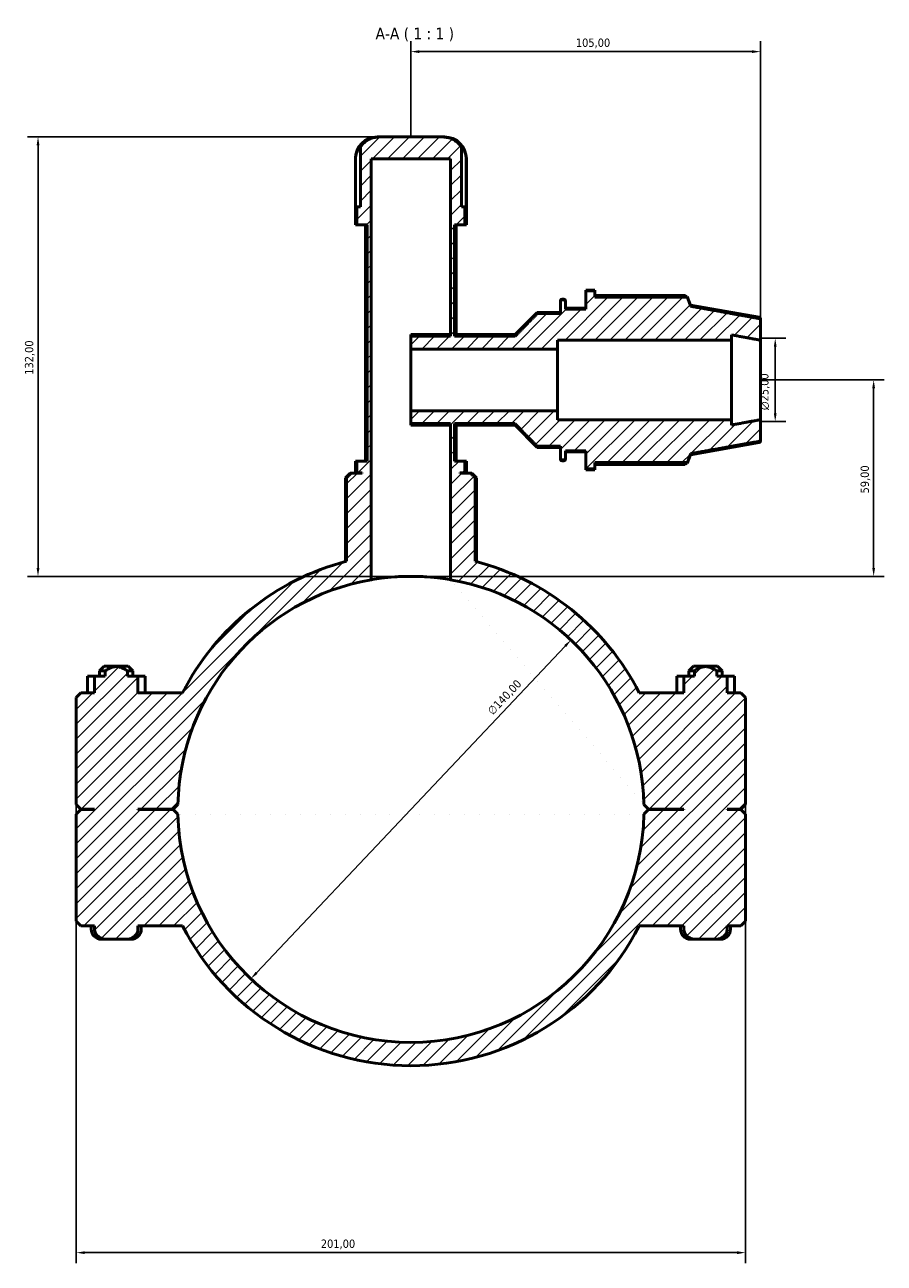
# Model space of a CAD drawing. Header units: millimetres. Extents: x 0 to 904, y -35 to 1297.
# Tile 7 of 7: x 308 to 566, y 925 to 1297. Entities that reach past the tile are written whole.
import ezdxf

# ---------------------------------------------------------------- set-up
doc = ezdxf.new("R2010")
doc.units = ezdxf.units.MM
for name, color, linetype, lineweight in [('Dimension (ISO)', 7, 'Continuous', 25), ('Hatch (ISO)', 7, 'Continuous', 18), ('Symbol (ISO)', 7, 'Continuous', 25), ('Visible (ISO)', 7, 'Continuous', 50)]:
    doc.layers.add(name, color=color, linetype=linetype, lineweight=lineweight)
doc.styles.add('Label Text (ISO)', font='tahoma.ttf')
doc.styles.add('Note Text (ISO)', font='tahoma.ttf')
doc.dimstyles.new('Default (ISO)', dxfattribs={"dimtxt": 2.5, "dimasz": 2.5, "dimexe": 3.175, "dimexo": 0, "dimgap": 0.762, "dimtad": 1, "dimrnd": 1e-08, "dimzin": 0, "dimtxsty": 'Note Text (ISO)', "dimcen": 0.09, "dimdle": 10, "dimclrd": 256, "dimclre": 256, "dimclrt": 256, "dimazin": 0, "dimtfac": 1.40208, "dimtmove": 0, "dimatfit": 3, "dimfxl": 1, "dimtolj": 1, "dimtzin": 0, "dimlwd": -1, "dimlwe": -1, "dimarcsym": 0})

# ---------------------------------------------------------------- blocks, each defined once
blk = doc.blocks.new('*D7')
at = {"layer": 'Defpoints', "color": 0, "transparency": 16777216}
for p in [(414.93, 1263.54), (312.28, 1131.54), (424.31, 1131.54)]:
    blk.add_point(p, dxfattribs=at)
at = {"layer": 'Dimension (ISO)', "transparency": 16777216}
for p, q in [((414.93, 1263.54), (309.11, 1263.54)), ((312.28, 1261.04), (312.28, 1134.04)), ((424.31, 1131.54), (309.11, 1131.54))]:
    blk.add_line(p, q, dxfattribs=at)
for points in [[(311.86, 1261.04), (312.7, 1261.04), (312.28, 1263.54)], [(311.86, 1134.04), (312.7, 1134.04), (312.28, 1131.54)]]:
    blk.add_solid(points, dxfattribs=at)
at = {"layer": 'Dimension (ISO)', "color": 232, "true_color": 0xca0064, "transparency": 16777216, "insert": (308.35, 1192.09), "char_height": 2.5, "attachment_point": 1, "rotation": 90, "style": 'Note Text (ISO)'}
blk.add_mtext('\\A1;132,00', dxfattribs=at)
blk = doc.blocks.new('*D8')
at = {"layer": 'Defpoints', "color": 0, "transparency": 16777216}
for p in [(529.28, 1203.04), (529.28, 1178.04), (533.71, 1178.04)]:
    blk.add_point(p, dxfattribs=at)
at = {"layer": 'Dimension (ISO)', "transparency": 16777216}
for p, q in [((529.28, 1203.04), (536.88, 1203.04)), ((533.71, 1200.54), (533.71, 1180.54)), ((529.28, 1178.04), (536.88, 1178.04))]:
    blk.add_line(p, q, dxfattribs=at)
for points in [[(533.29, 1200.54), (534.13, 1200.54), (533.71, 1203.04)], [(533.29, 1180.54), (534.13, 1180.54), (533.71, 1178.04)]]:
    blk.add_solid(points, dxfattribs=at)
at = {"layer": 'Dimension (ISO)', "color": 232, "true_color": 0xca0064, "transparency": 16777216, "insert": (529.19, 1181.49), "char_height": 2.5, "attachment_point": 1, "rotation": 90, "style": 'Note Text (ISO)'}
blk.add_mtext('\\A1;\\fAIGDT|b0|i0;\\H2.5000;\\ln\\fTahoma|b0|i0;\\H2.5000;25,00', dxfattribs=at)
blk = doc.blocks.new('*D9')
at = {"layer": 'Defpoints', "color": 0, "transparency": 16777216}
for p in [(472.36, 1112.42), (376.21, 1010.66)]:
    blk.add_point(p, dxfattribs=at)
at = {"layer": 'Dimension (ISO)', "transparency": 16777216}
blk.add_line((377.92, 1012.48), (470.64, 1110.61), dxfattribs=at)
for points in [[(470.34, 1110.89), (470.94, 1110.32), (472.36, 1112.42)], [(377.62, 1012.76), (378.23, 1012.19), (376.21, 1010.66)]]:
    blk.add_solid(points, dxfattribs=at)
at = {"layer": 'Dimension (ISO)', "color": 232, "true_color": 0xca0064, "transparency": 16777216, "insert": (447.04, 1091.42), "char_height": 2.5, "attachment_point": 1, "rotation": 46.625, "style": 'Note Text (ISO)'}
blk.add_mtext('\\A1;∅140,00', dxfattribs=at)
blk = doc.blocks.new('*D10')
at = {"layer": 'Defpoints', "color": 0, "transparency": 16777216}
for p in [(529.28, 1190.54), (424.31, 1131.54), (563.28, 1131.54)]:
    blk.add_point(p, dxfattribs=at)
at = {"layer": 'Dimension (ISO)', "transparency": 16777216}
for p, q in [((529.28, 1190.54), (566.46, 1190.54)), ((563.28, 1188.04), (563.28, 1134.04)), ((424.31, 1131.54), (566.46, 1131.54))]:
    blk.add_line(p, q, dxfattribs=at)
for points in [[(562.86, 1188.04), (563.7, 1188.04), (563.28, 1190.54)], [(562.86, 1134.04), (563.7, 1134.04), (563.28, 1131.54)]]:
    blk.add_solid(points, dxfattribs=at)
at = {"layer": 'Dimension (ISO)', "color": 232, "true_color": 0xca0064, "transparency": 16777216, "insert": (559.35, 1156.44), "char_height": 2.5, "attachment_point": 1, "rotation": 90, "style": 'Note Text (ISO)'}
blk.add_mtext('\\A1;59,00', dxfattribs=at)
blk = doc.blocks.new('*D11')
at = {"layer": 'Defpoints', "color": 0, "transparency": 16777216}
for p in [(529.28, 1289.15), (424.28, 1263.54), (529.28, 1203.04)]:
    blk.add_point(p, dxfattribs=at)
at = {"layer": 'Dimension (ISO)', "transparency": 16777216}
for p, q in [((424.28, 1263.54), (424.28, 1292.33)), ((529.28, 1203.04), (529.28, 1292.33)), ((426.78, 1289.15), (526.78, 1289.15))]:
    blk.add_line(p, q, dxfattribs=at)
for points in [[(426.78, 1289.57), (426.78, 1288.74), (424.28, 1289.15)], [(526.78, 1289.57), (526.78, 1288.74), (529.28, 1289.15)]]:
    blk.add_solid(points, dxfattribs=at)
at = {"layer": 'Dimension (ISO)', "color": 232, "true_color": 0xca0064, "transparency": 16777216, "insert": (473.83, 1293.09), "char_height": 2.5, "attachment_point": 1, "style": 'Note Text (ISO)'}
blk.add_mtext('\\A1;105,00', dxfattribs=at)
blk = doc.blocks.new('*D12')
at = {"layer": 'Defpoints', "color": 0, "transparency": 16777216}
for p in [(323.78, 1062.99), (524.78, 1062.99), (323.78, 928.39)]:
    blk.add_point(p, dxfattribs=at)
at = {"layer": 'Dimension (ISO)', "transparency": 16777216}
for p, q in [((323.78, 1062.99), (323.78, 925.22)), ((524.78, 1062.99), (524.78, 925.22)), ((522.28, 928.39), (326.28, 928.39))]:
    blk.add_line(p, q, dxfattribs=at)
for points in [[(326.28, 928.81), (326.28, 927.97), (323.78, 928.39)], [(522.28, 928.81), (522.28, 927.97), (524.78, 928.39)]]:
    blk.add_solid(points, dxfattribs=at)
at = {"layer": 'Dimension (ISO)', "color": 232, "true_color": 0xca0064, "transparency": 16777216, "insert": (397.23, 932.33), "char_height": 2.5, "attachment_point": 1, "style": 'Note Text (ISO)'}
blk.add_mtext('\\A1;201,00', dxfattribs=at)

msp = doc.modelspace()

# ---------------------------------------------------------------- hatches: boundary and pattern name
at = {"layer": 'Hatch (ISO)'}
h = msp.add_hatch(dxfattribs=at)
h.set_pattern_fill('ANSI31', color=256, scale=25.4, style=0)
h.set_pattern_definition([(45, (0, 0), (-2.245064, 2.245064), [])])
edge = h.paths.add_edge_path()
edge.add_spline(control_points=[(406.3734, 1162.5416), (405.6859, 1161.8684), (404.9458, 1161.1416)], knot_values=[0, 0, 0, 0.19995312, 0.19995312, 0.19995312], weights=[1, 1.00070728, 1], degree=2, periodic=0)
edge.add_line((404.9458, 1161.1416), (404.9458, 1136.0744))
edge.add_ellipse((424.2812, 1061.5416), major_axis=(-19.3355, 74.5328), ratio=1, start_angle=0, end_angle=48.421104)
edge.add_line((355.6955, 1096.5416), (342.2964, 1096.5416))
edge.add_line((342.2964, 1096.5416), (342.2964, 1101.5416))
edge.add_line((342.2964, 1101.5416), (339.1275, 1101.5416))
edge.add_line((339.1275, 1101.5416), (339.1275, 1103.1416))
edge.add_spline(control_points=[(339.1275, 1103.1416), (335.7812, 1105.3811), (332.4349, 1103.1416)], knot_values=[0, 0, 0, 0.71689611, 0.71689611, 0.71689611], weights=[1, 1.3458407, 1], degree=2, periodic=0)
edge.add_line((332.4349, 1103.1416), (332.4349, 1101.5416))
edge.add_line((332.4349, 1101.5416), (329.2655, 1101.5416))
edge.add_line((329.2655, 1101.5416), (329.2655, 1096.5416))
edge.add_line((329.2655, 1096.5416), (325.1812, 1096.5416))
edge.add_line((325.1812, 1096.5416), (323.7812, 1095.1416))
edge.add_line((323.7812, 1095.1416), (323.7812, 1062.9916))
edge.add_line((323.7812, 1062.9916), (325.1812, 1061.5916))
edge.add_line((325.1812, 1061.5916), (329.266, 1061.5916))
edge.add_line((329.266, 1061.5916), (329.266, 1061.4916))
edge.add_line((329.266, 1061.4916), (325.1812, 1061.4916))
edge.add_line((325.1812, 1061.4916), (323.7812, 1060.0916))
edge.add_line((323.7812, 1060.0916), (323.7812, 1027.9416))
edge.add_line((323.7812, 1027.9416), (325.1812, 1026.5416))
edge.add_line((325.1812, 1026.5416), (329.266, 1026.5416))
edge.add_line((329.266, 1026.5416), (329.266, 1025.5416))
edge.add_spline(control_points=[(329.266, 1025.5416), (329.266, 1025.1733), (329.3648, 1024.7426), (329.6935, 1024.0489), (329.9928, 1023.6748), (330.6103, 1023.1637), (331.0364, 1022.9364), (331.692, 1022.7117), (332.0022, 1022.6404), (332.6319, 1022.5558), (332.9513, 1022.5416), (333.242, 1022.5416)], knot_values=[0.76375562, 0.76375562, 0.76375562, 0.76375562, 0.87423851, 0.87423851, 0.99401734, 0.99401734, 1.11473076, 1.11473076, 1.20194315, 1.20194315, 1.28915555, 1.28915555, 1.28915555, 1.28915555], degree=3, periodic=0)
edge.add_line((333.242, 1022.5416), (338.3204, 1022.5416))
edge.add_spline(control_points=[(338.3204, 1022.5416), (338.6112, 1022.5416), (338.9305, 1022.5558), (339.5602, 1022.6404), (339.8704, 1022.7117), (340.5261, 1022.9364), (340.9521, 1023.1637), (341.5696, 1023.6748), (341.869, 1024.0489), (342.1976, 1024.7426), (342.2964, 1025.1733), (342.2964, 1025.5416)], knot_values=[1.76586694, 1.76586694, 1.76586694, 1.76586694, 1.85307934, 1.85307934, 1.94029174, 1.94029174, 2.06100516, 2.06100516, 2.18078399, 2.18078399, 2.29126687, 2.29126687, 2.29126687, 2.29126687], degree=3, periodic=0)
edge.add_line((342.2964, 1025.5416), (342.2964, 1026.5416))
edge.add_line((342.2964, 1026.5416), (355.6955, 1026.5416))
edge.add_ellipse((424.2812, 1061.5416), major_axis=(-68.5857, -35), ratio=1, start_angle=0, end_angle=125.928616)
edge.add_line((492.8669, 1026.5416), (506.266, 1026.5416))
edge.add_line((506.266, 1026.5416), (506.266, 1025.5416))
edge.add_spline(control_points=[(506.266, 1025.5416), (506.266, 1025.1733), (506.3648, 1024.7426), (506.6935, 1024.0489), (506.9928, 1023.6748), (507.6103, 1023.1637), (508.0364, 1022.9364), (508.692, 1022.7117), (509.0022, 1022.6404), (509.6319, 1022.5558), (509.9513, 1022.5416), (510.242, 1022.5416)], knot_values=[0.76375562, 0.76375562, 0.76375562, 0.76375562, 0.87423851, 0.87423851, 0.99401734, 0.99401734, 1.11473076, 1.11473076, 1.20194315, 1.20194315, 1.28915555, 1.28915555, 1.28915555, 1.28915555], degree=3, periodic=0)
edge.add_line((510.242, 1022.5416), (515.3204, 1022.5416))
edge.add_spline(control_points=[(515.3204, 1022.5416), (515.6112, 1022.5416), (515.9305, 1022.5558), (516.5602, 1022.6404), (516.8704, 1022.7117), (517.5261, 1022.9364), (517.9521, 1023.1637), (518.5696, 1023.6748), (518.869, 1024.0489), (519.1976, 1024.7426), (519.2964, 1025.1733), (519.2964, 1025.5416)], knot_values=[1.76586694, 1.76586694, 1.76586694, 1.76586694, 1.85307934, 1.85307934, 1.94029174, 1.94029174, 2.06100516, 2.06100516, 2.18078399, 2.18078399, 2.29126687, 2.29126687, 2.29126687, 2.29126687], degree=3, periodic=0)
edge.add_line((519.2964, 1025.5416), (519.2964, 1026.5416))
edge.add_line((519.2964, 1026.5416), (523.3812, 1026.5416))
edge.add_line((523.3812, 1026.5416), (524.7812, 1027.9416))
edge.add_line((524.7812, 1027.9416), (524.7812, 1060.0916))
edge.add_line((524.7812, 1060.0916), (523.3812, 1061.4916))
edge.add_line((523.3812, 1061.4916), (519.2964, 1061.4916))
edge.add_line((519.2964, 1061.4916), (519.2964, 1061.5916))
edge.add_line((519.2964, 1061.5916), (523.3812, 1061.5916))
edge.add_line((523.3812, 1061.5916), (524.7812, 1062.9916))
edge.add_line((524.7812, 1062.9916), (524.7812, 1095.1416))
edge.add_line((524.7812, 1095.1416), (523.3812, 1096.5416))
edge.add_line((523.3812, 1096.5416), (519.2969, 1096.5416))
edge.add_line((519.2969, 1096.5416), (519.2969, 1101.5416))
edge.add_line((519.2969, 1101.5416), (516.1275, 1101.5416))
edge.add_line((516.1275, 1101.5416), (516.1275, 1103.1416))
edge.add_spline(control_points=[(516.1275, 1103.1416), (512.7812, 1105.3811), (509.4349, 1103.1416)], knot_values=[0, 0, 0, 0.71689611, 0.71689611, 0.71689611], weights=[1, 1.3458407, 1], degree=2, periodic=0)
edge.add_line((509.4349, 1103.1416), (509.4349, 1101.5416))
edge.add_line((509.4349, 1101.5416), (506.266, 1101.5416))
edge.add_line((506.266, 1101.5416), (506.266, 1096.5416))
edge.add_line((506.266, 1096.5416), (492.8669, 1096.5416))
edge.add_ellipse((424.2812, 1061.5416), major_axis=(68.5857, 35), ratio=1, start_angle=0, end_angle=48.421104)
edge.add_line((443.6167, 1136.0744), (443.6167, 1161.1416))
edge.add_spline(control_points=[(443.6167, 1161.1416), (442.8766, 1161.8684), (442.1891, 1162.5416)], knot_values=[0, 0, 0, 0.19995312, 0.19995312, 0.19995312], weights=[1, 1.00070728, 1], degree=2, periodic=0)
edge.add_line((442.1891, 1162.5416), (438.964, 1162.5416))
edge.add_line((438.964, 1162.5416), (438.964, 1162.6416))
edge.add_line((438.964, 1162.6416), (440.5218, 1162.6416))
edge.add_line((440.5218, 1162.6416), (440.5218, 1166.1416))
edge.add_line((440.5218, 1166.1416), (437.3961, 1166.1416))
edge.add_line((437.3961, 1166.1416), (437.3961, 1177.4267))
edge.add_line((437.3961, 1177.4267), (455.5622, 1177.4267))
edge.add_spline(control_points=[(455.5622, 1177.4267), (458.191, 1174.6944), (462.1812, 1170.6353)], knot_values=[0, 0, 0, 0.94834284, 0.94834284, 0.94834284], weights=[1, 1.02071624, 1], degree=2, periodic=0)
edge.add_line((462.1812, 1170.6353), (469.1812, 1170.6353))
edge.add_line((469.1812, 1170.6353), (469.1812, 1167.0333))
edge.add_spline(control_points=[(469.1812, 1167.0333), (469.1812, 1166.9706), (469.1958, 1166.8968), (469.2433, 1166.7812), (469.2846, 1166.7188), (469.3721, 1166.6307), (469.4336, 1166.5892), (469.5474, 1166.5418), (469.6197, 1166.5272), (469.6812, 1166.5272)], knot_values=[-0.07450009, -0.07450009, -0.07450009, -0.07450009, -0.05568679, -0.05568679, -0.03699443, -0.03699443, -0.01844124, -0.01844124, 0, 0, 0, 0], degree=3, periodic=0)
edge.add_line((469.6812, 1166.5272), (470.1812, 1166.5272))
edge.add_spline(control_points=[(470.1812, 1166.5272), (470.2427, 1166.5272), (470.315, 1166.5418), (470.4288, 1166.5892), (470.4904, 1166.6307), (470.5778, 1166.7188), (470.6191, 1166.7812), (470.6667, 1166.8968), (470.6812, 1166.9706), (470.6812, 1167.0333)], knot_values=[0, 0, 0, 0, 0.01844124, 0.01844124, 0.03699443, 0.03699443, 0.05568679, 0.05568679, 0.07450009, 0.07450009, 0.07450009, 0.07450009], degree=3, periodic=0)
edge.add_line((470.6812, 1167.0333), (470.6812, 1169.2635))
edge.add_line((470.6812, 1169.2635), (476.7812, 1169.2635))
edge.add_line((476.7812, 1169.2635), (476.7812, 1163.7984))
edge.add_line((476.7812, 1163.7984), (479.4812, 1163.7984))
edge.add_line((479.4812, 1163.7984), (479.4812, 1165.7079))
edge.add_line((479.4812, 1165.7079), (507.3141, 1165.7079))
edge.add_spline(control_points=[(507.3141, 1165.7079), (507.8254, 1167.1282), (508.2812, 1168.3982)], knot_values=[0.19208313, 0.19208313, 0.19208313, 0.48884904, 0.48884904, 0.48884904], weights=[1.00207721, 1.00264323, 1], degree=2, periodic=0)
edge.add_spline(control_points=[(508.2812, 1168.3982), (519.5105, 1170.4059), (528.868, 1172.089)], knot_values=[0, 0, 0, 2.09150505, 2.09150505, 2.09150505], weights=[1, 1.00402193, 1], degree=2, periodic=0)
edge.add_spline(control_points=[(528.868, 1172.089), (528.9043, 1172.0955), (528.94, 1172.1064), (529.0283, 1172.1434), (529.0898, 1172.1851), (529.1774, 1172.2738), (529.2188, 1172.3367), (529.2666, 1172.4534), (529.2812, 1172.5281), (529.2812, 1172.5916)], knot_values=[0.00825735, 0.00825735, 0.00825735, 0.00825735, 0.01839275, 0.01839275, 0.03697356, 0.03697356, 0.05579058, 0.05579058, 0.0748164, 0.0748164, 0.0748164, 0.0748164], degree=3, periodic=0)
edge.add_line((529.2812, 1172.5916), (529.2812, 1178.6064))
edge.add_spline(control_points=[(529.2812, 1178.6064), (525.1822, 1177.8495), (520.5312, 1176.9991)], knot_values=[0, 0, 0, 0.88964119, 0.88964119, 0.88964119], weights=[1, 1.00183866, 1], degree=2, periodic=0)
edge.add_line((520.5312, 1176.9991), (520.5312, 1178.6064))
edge.add_line((520.5312, 1178.6064), (468.2812, 1178.6064))
edge.add_line((468.2812, 1178.6064), (468.2812, 1181.2573))
edge.add_line((468.2812, 1181.2573), (424.2812, 1181.2573))
edge.add_line((424.2812, 1181.2573), (424.2812, 1177.4267))
edge.add_line((424.2812, 1177.4267), (436.2164, 1177.4267))
edge.add_line((436.2164, 1177.4267), (436.2164, 1130.5166))
edge.add_ellipse((424.2812, 1061.5416), major_axis=(11.9351, 68.975), ratio=1, start_angle=281.003871, end_angle=360, ccw=False)
edge.add_line((494.2662, 1062.9915), (495.6812, 1061.5916))
edge.add_line((495.6812, 1061.5916), (506.266, 1061.5916))
edge.add_line((506.266, 1061.5916), (506.266, 1061.4916))
edge.add_line((506.266, 1061.4916), (495.6812, 1061.4916))
edge.add_line((495.6812, 1061.4916), (494.2662, 1060.0916))
edge.add_ellipse((424.2812, 1061.5416), major_axis=(69.985, -1.4499), ratio=1, start_angle=182.37372, end_angle=360, ccw=False)
edge.add_line((354.2962, 1060.0916), (352.8812, 1061.4916))
edge.add_line((352.8812, 1061.4916), (342.2964, 1061.4916))
edge.add_line((342.2964, 1061.4916), (342.2964, 1061.5916))
edge.add_line((342.2964, 1061.5916), (352.8812, 1061.5916))
edge.add_line((352.8812, 1061.5916), (354.2962, 1062.9915))
edge.add_ellipse((424.2812, 1061.5416), major_axis=(-69.985, 1.4499), ratio=1, start_angle=281.003871, end_angle=360, ccw=False)
edge.add_line((412.3461, 1130.5166), (412.3461, 1256.9416))
edge.add_line((412.3461, 1256.9416), (436.2164, 1256.9416))
edge.add_line((436.2164, 1256.9416), (436.2164, 1203.6565))
edge.add_line((436.2164, 1203.6565), (424.2812, 1203.6565))
edge.add_line((424.2812, 1203.6565), (424.2812, 1199.8258))
edge.add_line((424.2812, 1199.8258), (468.2812, 1199.8258))
edge.add_line((468.2812, 1199.8258), (468.2812, 1202.4767))
edge.add_line((468.2812, 1202.4767), (520.5312, 1202.4767))
edge.add_line((520.5312, 1202.4767), (520.5312, 1204.0841))
edge.add_spline(control_points=[(520.5312, 1204.0841), (525.1822, 1203.2337), (529.2812, 1202.4767)], knot_values=[0, 0, 0, 0.88964119, 0.88964119, 0.88964119], weights=[1, 1.00183866, 1], degree=2, periodic=0)
edge.add_line((529.2812, 1202.4767), (529.2812, 1208.4916))
edge.add_spline(control_points=[(529.2812, 1208.4916), (529.2812, 1208.555), (529.2666, 1208.6297), (529.2188, 1208.7464), (529.1774, 1208.8093), (529.0898, 1208.898), (529.0283, 1208.9397), (528.94, 1208.9767), (528.9043, 1208.9876), (528.868, 1208.9941)], knot_values=[0.22452488, 0.22452488, 0.22452488, 0.22452488, 0.24355069, 0.24355069, 0.26236771, 0.26236771, 0.28094853, 0.28094853, 0.29108392, 0.29108392, 0.29108392, 0.29108392], degree=3, periodic=0)
edge.add_spline(control_points=[(528.868, 1208.9941), (519.5105, 1210.6772), (508.2812, 1212.6849)], knot_values=[0, 0, 0, 2.09150505, 2.09150505, 2.09150505], weights=[1, 1.00402193, 1], degree=2, periodic=0)
edge.add_spline(control_points=[(508.2812, 1212.6849), (507.8254, 1213.9549), (507.3141, 1215.3752)], knot_values=[0, 0, 0, 0.29676591, 0.29676591, 0.29676591], weights=[1, 1.00264323, 1.00207721], degree=2, periodic=0)
edge.add_line((507.3141, 1215.3752), (479.4812, 1215.3752))
edge.add_line((479.4812, 1215.3752), (479.4812, 1217.2847))
edge.add_line((479.4812, 1217.2847), (476.7812, 1217.2847))
edge.add_line((476.7812, 1217.2847), (476.7812, 1211.8197))
edge.add_line((476.7812, 1211.8197), (470.6812, 1211.8197))
edge.add_line((470.6812, 1211.8197), (470.6812, 1214.0498))
edge.add_spline(control_points=[(470.6812, 1214.0498), (470.6812, 1214.1125), (470.6667, 1214.1864), (470.6191, 1214.302), (470.5778, 1214.3643), (470.4904, 1214.4524), (470.4288, 1214.4939), (470.315, 1214.5414), (470.2427, 1214.5559), (470.1812, 1214.5559)], knot_values=[-0.07450009, -0.07450009, -0.07450009, -0.07450009, -0.05568679, -0.05568679, -0.03699443, -0.03699443, -0.01844124, -0.01844124, 0, 0, 0, 0], degree=3, periodic=0)
edge.add_line((470.1812, 1214.5559), (469.6812, 1214.5559))
edge.add_spline(control_points=[(469.6812, 1214.5559), (469.6197, 1214.5559), (469.5474, 1214.5414), (469.4336, 1214.4939), (469.3721, 1214.4524), (469.2846, 1214.3643), (469.2433, 1214.302), (469.1958, 1214.1864), (469.1812, 1214.1125), (469.1812, 1214.0498)], knot_values=[0, 0, 0, 0, 0.01844124, 0.01844124, 0.03699443, 0.03699443, 0.05568679, 0.05568679, 0.07450009, 0.07450009, 0.07450009, 0.07450009], degree=3, periodic=0)
edge.add_line((469.1812, 1214.0498), (469.1812, 1210.4479))
edge.add_line((469.1812, 1210.4479), (462.1812, 1210.4479))
edge.add_spline(control_points=[(462.1812, 1210.4479), (458.191, 1206.3888), (455.5622, 1203.6565)], knot_values=[0, 0, 0, 0.94834284, 0.94834284, 0.94834284], weights=[1, 1.02071624, 1], degree=2, periodic=0)
edge.add_line((455.5622, 1203.6565), (437.3961, 1203.6565))
edge.add_line((437.3961, 1203.6565), (437.3961, 1237.1416))
edge.add_line((437.3961, 1237.1416), (440.5218, 1237.1416))
edge.add_line((440.5218, 1237.1416), (440.5218, 1242.5416))
edge.add_line((440.5218, 1242.5416), (439.4568, 1242.5416))
edge.add_line((439.4568, 1242.5416), (439.4568, 1260.492))
edge.add_spline(control_points=[(439.4568, 1260.492), (439.4388, 1260.5195), (439.4205, 1260.5468), (439.1524, 1260.9417), (438.8632, 1261.2827), (438.2747, 1261.862), (437.9198, 1262.1522), (437.1566, 1262.6512), (436.7484, 1262.8601), (435.9536, 1263.1824), (435.4922, 1263.3217), (434.5503, 1263.5011), (434.0697, 1263.5416), (433.6301, 1263.5416)], knot_values=[2.36690246, 2.36690246, 2.36690246, 2.36690246, 2.37594084, 2.37594084, 2.49825426, 2.49825426, 2.62368817, 2.62368817, 2.74912208, 2.74912208, 2.88099062, 2.88099062, 3.01285916, 3.01285916, 3.01285916, 3.01285916], degree=3, periodic=0)
edge.add_line((433.6301, 1263.5416), (414.9323, 1263.5416))
edge.add_spline(control_points=[(414.9323, 1263.5416), (414.4927, 1263.5416), (414.0122, 1263.5011), (413.0702, 1263.3217), (412.6089, 1263.1824), (411.8141, 1262.8601), (411.4058, 1262.6512), (410.6426, 1262.1522), (410.2878, 1261.862), (409.6993, 1261.2827), (409.41, 1260.9417), (409.1419, 1260.5468), (409.1237, 1260.5195), (409.1057, 1260.492)], knot_values=[5.0357572, 5.0357572, 5.0357572, 5.0357572, 5.16762574, 5.16762574, 5.29949428, 5.29949428, 5.42492818, 5.42492818, 5.55036209, 5.55036209, 5.67267552, 5.67267552, 5.6817139, 5.6817139, 5.6817139, 5.6817139], degree=3, periodic=0)
edge.add_line((409.1057, 1260.492), (409.1057, 1242.5416))
edge.add_line((409.1057, 1242.5416), (408.0407, 1242.5416))
edge.add_line((408.0407, 1242.5416), (408.0407, 1237.1416))
edge.add_line((408.0407, 1237.1416), (411.1663, 1237.1416))
edge.add_line((411.1663, 1237.1416), (411.1663, 1166.1416))
edge.add_line((411.1663, 1166.1416), (408.0407, 1166.1416))
edge.add_line((408.0407, 1166.1416), (408.0407, 1162.6416))
edge.add_line((408.0407, 1162.6416), (409.5984, 1162.6416))
edge.add_line((409.5984, 1162.6416), (409.5984, 1162.5416))
edge.add_line((409.5984, 1162.5416), (406.3734, 1162.5416))

# ---------------------------------------------------------------- linework, layer by layer
at = {"layer": 'Visible (ISO)'}
for p, q in [((414.9323, 1263.5416), (414.2212, 1263.5416)), ((433.6301, 1263.5416), (414.9323, 1263.5416)), ((434.3413, 1263.5416), (433.6301, 1263.5416)), ((409.1057, 1260.492), (409.1057, 1242.5416)), ((439.4568, 1242.5416), (439.4568, 1260.492)), ((407.6212, 1237.1416), (407.6212, 1256.9416)), ((407.666, 1242.5416), (407.666, 1256.9416)), ((412.3461, 1130.5166), (412.3461, 1256.9416)), ((412.3461, 1256.9416), (436.2164, 1256.9416)), ((436.2164, 1256.9416), (436.2164, 1203.6565)), ((440.8964, 1256.9416), (440.8964, 1242.5416)), ((440.9413, 1237.1416), (440.9413, 1256.9416)), ((407.666, 1242.5416), (408.0407, 1242.5416)), ((409.1057, 1242.5416), (408.0407, 1242.5416)), ((408.0407, 1242.5416), (408.0407, 1237.1416)), ((440.5218, 1242.5416), (439.4568, 1242.5416)), ((440.5218, 1237.1416), (440.5218, 1242.5416)), ((440.5218, 1242.5416), (440.8964, 1242.5416)), ((408.0407, 1237.1416), (407.6212, 1237.1416)), ((408.0407, 1237.1416), (411.1663, 1237.1416)), ((410.6503, 1166.1416), (410.6503, 1237.1416)), ((411.1663, 1237.1416), (411.1663, 1166.1416)), ((437.3961, 1203.6565), (437.3961, 1237.1416)), ((437.3961, 1237.1416), (440.5218, 1237.1416)), ((437.9122, 1204.1725), (437.9122, 1237.1416)), ((440.9413, 1237.1416), (440.5218, 1237.1416)), ((476.7812, 1217.2847), (476.7812, 1217.5416)), ((476.7812, 1217.5416), (479.4812, 1217.5416)), ((479.4812, 1217.2847), (476.7812, 1217.2847)), ((476.7812, 1217.2847), (476.7812, 1211.8197)), ((479.4812, 1217.2847), (479.4812, 1217.5416)), ((479.4812, 1215.3752), (479.4812, 1217.2847)), ((469.1812, 1214.0498), (469.1812, 1214.3416)), ((469.1812, 1214.0498), (469.1812, 1210.4479)), ((469.6812, 1214.8416), (470.1812, 1214.8416)), ((470.1812, 1214.5559), (469.6812, 1214.5559)), ((470.6812, 1214.3416), (470.6812, 1214.0498)), ((470.6812, 1211.8197), (470.6812, 1214.0498)), ((506.6262, 1215.9466), (479.4812, 1215.9466)), ((479.4812, 1215.6516), (507.3141, 1215.6516)), ((507.3141, 1215.3752), (479.4812, 1215.3752)), ((508.2812, 1212.9944), (507.3141, 1215.6516)), ((507.3141, 1215.3752), (507.3141, 1215.6516)), ((508.2812, 1212.6849), (508.2812, 1212.9944)), ((528.868, 1209.3644), (508.2812, 1212.9944)), ((455.5622, 1204.1725), (462.1812, 1210.7916)), ((462.1812, 1210.4479), (462.1812, 1210.7916)), ((462.1812, 1210.7916), (469.1812, 1210.7916)), ((469.1812, 1210.4479), (462.1812, 1210.4479)), ((470.6812, 1212.1416), (476.7812, 1212.1416)), ((476.7812, 1211.8197), (470.6812, 1211.8197)), ((529.2812, 1208.872), (529.2812, 1208.4916)), ((529.2812, 1202.4767), (529.2812, 1208.4916)), ((424.2812, 1203.6565), (424.2812, 1204.1725)), ((424.2812, 1204.1725), (436.2164, 1204.1725)), ((436.2164, 1203.6565), (424.2812, 1203.6565)), ((424.2812, 1203.6565), (424.2812, 1199.8258)), ((437.3961, 1203.6565), (437.9122, 1204.1725)), ((455.5622, 1203.6565), (437.3961, 1203.6565)), ((437.9122, 1204.1725), (455.5622, 1204.1725)), ((455.5622, 1203.6565), (455.5622, 1204.1725)), ((468.2812, 1199.8258), (468.2812, 1202.4767)), ((468.2812, 1202.4767), (520.5312, 1202.4767)), ((520.5312, 1202.4767), (520.5312, 1204.0841)), ((520.5312, 1178.6064), (520.5312, 1202.4767)), ((529.2812, 1178.6064), (529.2812, 1202.4767)), ((424.2812, 1199.8258), (468.2812, 1199.8258)), ((424.2812, 1181.2573), (424.2812, 1199.8258)), ((468.2812, 1181.2573), (468.2812, 1199.8258)), ((468.2812, 1181.2573), (424.2812, 1181.2573)), ((424.2812, 1181.2573), (424.2812, 1177.4267)), ((468.2812, 1178.6064), (468.2812, 1181.2573)), ((424.2812, 1177.4267), (436.2164, 1177.4267)), ((424.2812, 1176.9106), (424.2812, 1177.4267)), ((424.2812, 1176.9106), (436.2164, 1176.9106)), ((436.2164, 1177.4267), (436.2164, 1130.5166)), ((437.3961, 1166.1416), (437.3961, 1177.4267)), ((437.3961, 1177.4267), (455.5622, 1177.4267)), ((437.9122, 1176.9106), (437.3961, 1177.4267)), ((437.9122, 1176.9106), (455.5622, 1176.9106)), ((437.9122, 1166.1416), (437.9122, 1176.9106)), ((455.5622, 1176.9106), (455.5622, 1177.4267)), ((455.5622, 1176.9106), (462.1812, 1170.2916)), ((520.5312, 1178.6064), (468.2812, 1178.6064)), ((520.5312, 1176.9991), (520.5312, 1178.6064)), ((529.2812, 1172.5916), (529.2812, 1178.6064)), ((529.2812, 1172.5916), (529.2812, 1172.2111)), ((462.1812, 1170.6353), (469.1812, 1170.6353)), ((462.1812, 1170.2916), (462.1812, 1170.6353)), ((462.1812, 1170.2916), (469.1812, 1170.2916)), ((469.1812, 1170.6353), (469.1812, 1167.0333)), ((470.6812, 1167.0333), (470.6812, 1169.2635)), ((470.6812, 1169.2635), (476.7812, 1169.2635)), ((470.6812, 1168.9416), (476.7812, 1168.9416)), ((476.7812, 1169.2635), (476.7812, 1163.7984)), ((528.868, 1171.7187), (508.2812, 1168.0887)), ((508.2812, 1168.0887), (508.2812, 1168.3982)), ((408.0407, 1166.1416), (407.6212, 1166.1416)), ((407.6212, 1162.6416), (407.6212, 1166.1416)), ((411.1663, 1166.1416), (408.0407, 1166.1416)), ((408.0407, 1166.1416), (408.0407, 1162.6416)), ((440.5218, 1166.1416), (437.3961, 1166.1416)), ((440.5218, 1162.6416), (440.5218, 1166.1416)), ((440.9413, 1166.1416), (440.5218, 1166.1416)), ((440.9413, 1162.6416), (440.9413, 1166.1416)), ((469.1812, 1166.7416), (469.1812, 1167.0333)), ((469.6812, 1166.5272), (470.1812, 1166.5272)), ((469.6812, 1166.2416), (470.1812, 1166.2416)), ((470.6812, 1167.0333), (470.6812, 1166.7416)), ((479.4812, 1163.7984), (479.4812, 1165.7079)), ((479.4812, 1165.7079), (507.3141, 1165.7079)), ((479.4812, 1165.4316), (507.3141, 1165.4316)), ((479.4812, 1165.1365), (506.6262, 1165.1365)), ((508.2812, 1168.0887), (507.3141, 1165.4316)), ((507.3141, 1165.4316), (507.3141, 1165.7079)), ((405.9921, 1162.5416), (404.5921, 1161.1416)), ((404.9458, 1161.1416), (404.5921, 1161.1416)), ((404.5921, 1135.9817), (404.5921, 1161.1416)), ((404.9458, 1161.1416), (404.9458, 1136.0744)), ((405.9921, 1162.5416), (406.3734, 1162.5416)), ((409.5984, 1162.5416), (406.3734, 1162.5416)), ((408.0407, 1162.6416), (407.6212, 1162.6416)), ((408.0407, 1162.6416), (409.5984, 1162.6416)), ((409.1357, 1162.5416), (409.1357, 1162.6416)), ((409.5984, 1162.6416), (409.5984, 1162.5416)), ((438.964, 1162.5416), (438.964, 1162.6416)), ((438.964, 1162.6416), (440.5218, 1162.6416)), ((442.1891, 1162.5416), (438.964, 1162.5416)), ((439.4267, 1162.5416), (439.4267, 1162.6416)), ((440.9413, 1162.6416), (440.5218, 1162.6416)), ((442.1891, 1162.5416), (442.5704, 1162.5416)), ((442.5704, 1162.5416), (443.9704, 1161.1416)), ((443.6167, 1136.0744), (443.6167, 1161.1416)), ((443.9704, 1161.1416), (443.6167, 1161.1416)), ((443.9704, 1135.9817), (443.9704, 1161.1416)), ((476.7812, 1163.7984), (479.4812, 1163.7984)), ((476.7812, 1163.5416), (476.7812, 1163.7984)), ((476.7812, 1163.5416), (479.4812, 1163.5416)), ((479.4812, 1163.5416), (479.4812, 1163.7984)), ((327.1211, 1101.5416), (329.2655, 1101.5416)), ((327.1211, 1096.5416), (327.1211, 1101.5416)), ((332.4349, 1101.5416), (329.2655, 1101.5416)), ((329.2655, 1101.5416), (329.2655, 1096.5416)), ((332.1812, 1104.5416), (330.7812, 1103.1416)), ((332.4349, 1103.1416), (330.7812, 1103.1416)), ((330.7812, 1101.5416), (330.7812, 1103.1416)), ((332.1812, 1104.5416), (339.3812, 1104.5416)), ((332.4349, 1103.1416), (332.4349, 1101.5416)), ((339.1275, 1101.5416), (339.1275, 1103.1416)), ((340.7812, 1103.1416), (339.1275, 1103.1416)), ((342.2964, 1101.5416), (339.1275, 1101.5416)), ((339.3812, 1104.5416), (340.7812, 1103.1416)), ((340.7812, 1101.5416), (340.7812, 1103.1416)), ((342.2964, 1096.5416), (342.2964, 1101.5416)), ((342.2964, 1101.5416), (344.4413, 1101.5416)), ((344.4413, 1096.5416), (344.4413, 1101.5416)), ((506.266, 1101.5416), (504.1211, 1101.5416)), ((504.1211, 1096.5416), (504.1211, 1101.5416)), ((509.4349, 1101.5416), (506.266, 1101.5416)), ((506.266, 1101.5416), (506.266, 1096.5416)), ((509.1812, 1104.5416), (507.7812, 1103.1416)), ((507.7812, 1103.1416), (509.4349, 1103.1416)), ((507.7812, 1103.1416), (507.7812, 1101.5416)), ((516.3812, 1104.5416), (509.1812, 1104.5416)), ((509.4349, 1103.1416), (509.4349, 1101.5416)), ((516.1275, 1101.5416), (516.1275, 1103.1416)), ((516.1275, 1103.1416), (517.7812, 1103.1416)), ((519.2969, 1101.5416), (516.1275, 1101.5416)), ((516.3812, 1104.5416), (517.7812, 1103.1416)), ((517.7812, 1103.1416), (517.7812, 1101.5416)), ((519.2969, 1096.5416), (519.2969, 1101.5416)), ((521.4413, 1101.5416), (519.2969, 1101.5416)), ((521.4413, 1096.5416), (521.4413, 1101.5416)), ((325.1812, 1096.5416), (323.7812, 1095.1416)), ((323.7812, 1095.1416), (323.7812, 1062.9916)), ((329.2655, 1096.5416), (325.1812, 1096.5416)), ((355.6955, 1096.5416), (342.2964, 1096.5416)), ((506.266, 1096.5416), (492.8669, 1096.5416)), ((523.3812, 1096.5416), (519.2969, 1096.5416)), ((524.7812, 1095.1416), (523.3812, 1096.5416)), ((524.7812, 1062.9916), (524.7812, 1095.1416)), ((323.7812, 1062.9916), (325.1812, 1061.5916)), ((325.1812, 1061.4916), (323.7812, 1060.0916)), ((325.1812, 1061.5916), (329.266, 1061.5916)), ((329.266, 1061.4916), (325.1812, 1061.4916)), ((328.2812, 1061.4916), (328.2812, 1061.5916)), ((329.266, 1061.5916), (329.266, 1061.4916)), ((342.2964, 1061.4916), (342.2964, 1061.5916)), ((342.2964, 1061.5916), (352.8812, 1061.5916)), ((352.8812, 1061.4916), (342.2964, 1061.4916)), ((343.2812, 1061.4916), (343.2812, 1061.5916)), ((352.8812, 1061.5916), (354.2962, 1062.9915)), ((354.2962, 1060.0916), (352.8812, 1061.4916)), ((494.2662, 1062.9915), (495.6812, 1061.5916)), ((495.6812, 1061.4916), (494.2662, 1060.0916)), ((495.6812, 1061.5916), (506.266, 1061.5916)), ((506.266, 1061.4916), (495.6812, 1061.4916)), ((505.2812, 1061.5916), (505.2812, 1061.4916)), ((506.266, 1061.5916), (506.266, 1061.4916)), ((519.2964, 1061.4916), (519.2964, 1061.5916)), ((519.2964, 1061.5916), (523.3812, 1061.5916)), ((523.3812, 1061.4916), (519.2964, 1061.4916)), ((520.2812, 1061.5916), (520.2812, 1061.4916)), ((523.3812, 1061.5916), (524.7812, 1062.9916)), ((524.7812, 1060.0916), (523.3812, 1061.4916)), ((323.7812, 1060.0916), (323.7812, 1027.9416)), ((524.7812, 1027.9416), (524.7812, 1060.0916)), ((323.7812, 1027.9416), (325.1812, 1026.5416)), ((523.3812, 1026.5416), (524.7812, 1027.9416)), ((325.1812, 1026.5416), (329.266, 1026.5416)), ((328.2812, 1025.5416), (328.2812, 1026.5416)), ((329.266, 1026.5416), (329.266, 1025.5416)), ((342.2964, 1025.5416), (342.2964, 1026.5416)), ((342.2964, 1026.5416), (355.6955, 1026.5416)), ((343.2812, 1025.5416), (343.2812, 1026.5416)), ((492.8669, 1026.5416), (506.266, 1026.5416)), ((505.2812, 1026.5416), (505.2812, 1025.5416)), ((506.266, 1026.5416), (506.266, 1025.5416)), ((519.2964, 1025.5416), (519.2964, 1026.5416)), ((519.2964, 1026.5416), (523.3812, 1026.5416)), ((520.2812, 1026.5416), (520.2812, 1025.5416)), ((333.242, 1022.5416), (331.2812, 1022.5416)), ((333.242, 1022.5416), (338.3204, 1022.5416)), ((340.2812, 1022.5416), (338.3204, 1022.5416)), ((508.2812, 1022.5416), (510.242, 1022.5416)), ((510.242, 1022.5416), (515.3204, 1022.5416)), ((515.3204, 1022.5416), (517.2812, 1022.5416))]:
    msp.add_line(p, q, dxfattribs=at)
for centre, radius, start, end in [((414.2212, 1256.9416), 6.6, 90, 180), ((434.3413, 1256.9416), 6.6, 0, 90), ((469.6812, 1214.3416), 0.5, 90, 180), ((470.1812, 1214.3416), 0.5, 0, 90), ((528.7812, 1208.872), 0.5, 0, 80), ((528.7812, 1172.2111), 0.5, 280, 0), ((469.6812, 1166.7416), 0.5, 180, 270), ((470.1812, 1166.7416), 0.5, 270, 0), ((424.2812, 1061.5416), 77, 104.543204, 152.964308), ((424.2812, 1061.5416), 77, 27.035692, 75.456796), ((424.2812, 1061.5416), 70, 99.817011, 178.81314), ((424.2812, 1061.5416), 70, 1.18686, 80.182989), ((424.2812, 1061.5416), 70, 181.18686, 358.81314), ((331.2812, 1025.5416), 3, 180, 270), ((340.2812, 1025.5416), 3, 270, 0), ((424.2812, 1061.5416), 77, 207.035692, 332.964308), ((508.2812, 1025.5416), 3, 180, 270), ((517.2812, 1025.5416), 3, 270, 0)]:
    msp.add_arc(centre, radius, start, end, dxfattribs=at)
for points, knots in [([(414.9323, 1263.5416), (414.4927, 1263.5416), (414.0122, 1263.5011), (413.0702, 1263.3217), (412.6089, 1263.1824), (411.8141, 1262.8601), (411.4058, 1262.6512), (410.6426, 1262.1522), (410.2878, 1261.862), (409.6993, 1261.2827), (409.41, 1260.9417), (409.1419, 1260.5468), (409.1237, 1260.5195), (409.1057, 1260.492)], [5.035757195, 5.035757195, 5.035757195, 5.035757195, 5.167625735, 5.167625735, 5.299494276, 5.299494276, 5.424928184, 5.424928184, 5.550362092, 5.550362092, 5.672675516, 5.672675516, 5.681713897, 5.681713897, 5.681713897, 5.681713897]), ([(439.4568, 1260.492), (439.4388, 1260.5195), (439.4205, 1260.5468), (439.1524, 1260.9417), (438.8632, 1261.2827), (438.2747, 1261.862), (437.9198, 1262.1522), (437.1566, 1262.6512), (436.7484, 1262.8601), (435.9536, 1263.1824), (435.4922, 1263.3217), (434.5503, 1263.5011), (434.0697, 1263.5416), (433.6301, 1263.5416)], [2.366902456, 2.366902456, 2.366902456, 2.366902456, 2.375940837, 2.375940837, 2.498254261, 2.498254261, 2.623688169, 2.623688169, 2.749122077, 2.749122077, 2.880990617, 2.880990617, 3.012859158, 3.012859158, 3.012859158, 3.012859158]), ([(407.666, 1256.9416), (407.666, 1257.2666), (407.7013, 1257.6501), (407.8226, 1258.3153), (407.9411, 1258.709), (408.2387, 1259.4243), (408.4959, 1259.8329), (408.8443, 1260.2439), (408.9745, 1260.3771), (409.1057, 1260.492)], [0.877104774, 0.877104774, 0.877104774, 0.877104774, 0.974601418, 0.974601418, 1.089512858, 1.089512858, 1.253730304, 1.253730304, 1.332226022, 1.332226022, 1.332226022, 1.332226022]), ([(439.4568, 1260.492), (439.5879, 1260.3771), (439.7182, 1260.2439), (440.0666, 1259.8329), (440.3237, 1259.4243), (440.6213, 1258.709), (440.7399, 1258.3153), (440.8612, 1257.6501), (440.8964, 1257.2666), (440.8964, 1256.9416)], [2.176193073, 2.176193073, 2.176193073, 2.176193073, 2.254688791, 2.254688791, 2.418906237, 2.418906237, 2.533817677, 2.533817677, 2.631314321, 2.631314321, 2.631314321, 2.631314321]), ([(469.6812, 1214.5559), (469.6197, 1214.5559), (469.5474, 1214.5414), (469.4336, 1214.4939), (469.3721, 1214.4524), (469.2846, 1214.3643), (469.2433, 1214.302), (469.1958, 1214.1864), (469.1812, 1214.1125), (469.1812, 1214.0498)], [0, 0, 0, 0, 0.0184412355, 0.0184412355, 0.0369944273, 0.0369944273, 0.0556867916, 0.0556867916, 0.0745000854, 0.0745000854, 0.0745000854, 0.0745000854]), ([(470.6812, 1214.0498), (470.6812, 1214.1125), (470.6667, 1214.1864), (470.6191, 1214.302), (470.5778, 1214.3643), (470.4904, 1214.4524), (470.4288, 1214.4939), (470.315, 1214.5414), (470.2427, 1214.5559), (470.1812, 1214.5559)], [-0.0745000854, -0.0745000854, -0.0745000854, -0.0745000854, -0.0556867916, -0.0556867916, -0.0369944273, -0.0369944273, -0.0184412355, -0.0184412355, 0, 0, 0, 0]), ([(529.2812, 1208.4916), (529.2812, 1208.555), (529.2666, 1208.6297), (529.2188, 1208.7464), (529.1774, 1208.8093), (529.0898, 1208.898), (529.0283, 1208.9397), (528.94, 1208.9767), (528.9043, 1208.9876), (528.868, 1208.9941)], [0.2245248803, 0.2245248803, 0.2245248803, 0.2245248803, 0.2435506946, 0.2435506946, 0.2623677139, 0.2623677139, 0.2809485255, 0.2809485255, 0.2910839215, 0.2910839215, 0.2910839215, 0.2910839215]), ([(528.868, 1172.089), (528.9043, 1172.0955), (528.94, 1172.1064), (529.0283, 1172.1434), (529.0898, 1172.1851), (529.1774, 1172.2738), (529.2188, 1172.3367), (529.2666, 1172.4534), (529.2812, 1172.5281), (529.2812, 1172.5916)], [0.0082573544, 0.0082573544, 0.0082573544, 0.0082573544, 0.0183927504, 0.0183927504, 0.036973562, 0.036973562, 0.0557905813, 0.0557905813, 0.0748163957, 0.0748163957, 0.0748163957, 0.0748163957]), ([(469.1812, 1167.0333), (469.1812, 1166.9706), (469.1958, 1166.8968), (469.2433, 1166.7812), (469.2846, 1166.7188), (469.3721, 1166.6307), (469.4336, 1166.5892), (469.5474, 1166.5418), (469.6197, 1166.5272), (469.6812, 1166.5272)], [-0.0745000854, -0.0745000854, -0.0745000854, -0.0745000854, -0.0556867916, -0.0556867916, -0.0369944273, -0.0369944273, -0.0184412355, -0.0184412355, 0, 0, 0, 0]), ([(470.1812, 1166.5272), (470.2427, 1166.5272), (470.315, 1166.5418), (470.4288, 1166.5892), (470.4904, 1166.6307), (470.5778, 1166.7188), (470.6191, 1166.7812), (470.6667, 1166.8968), (470.6812, 1166.9706), (470.6812, 1167.0333)], [0, 0, 0, 0, 0.0184412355, 0.0184412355, 0.0369944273, 0.0369944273, 0.0556867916, 0.0556867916, 0.0745000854, 0.0745000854, 0.0745000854, 0.0745000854]), ([(436.2148, 1130.5171), (436.1026, 1130.5364), (435.9736, 1130.5583), (435.1894, 1130.6895), (434.228, 1130.8403), (432.0122, 1131.1223), (430.6088, 1131.2721), (427.5301, 1131.4832), (425.8544, 1131.5416), (422.7081, 1131.5416), (421.0324, 1131.4832), (417.9536, 1131.2721), (416.5503, 1131.1223), (414.3345, 1130.8403), (413.373, 1130.6895), (412.5888, 1130.5583), (412.4599, 1130.5364), (412.3477, 1130.5171)], [0.36412834, 0.36412834, 0.36412834, 0.36412834, 0.47195644, 0.47195644, 0.94391289, 0.94391289, 1.41585266, 1.41585266, 1.88779243, 1.88779243, 2.35973219, 2.35973219, 2.83167196, 2.83167196, 3.30362841, 3.30362841, 3.41145652, 3.41145652, 3.41145652, 3.41145652]), ([(329.266, 1025.5416), (329.266, 1025.1733), (329.3648, 1024.7426), (329.6935, 1024.0489), (329.9928, 1023.6748), (330.6103, 1023.1637), (331.0364, 1022.9364), (331.692, 1022.7117), (332.0022, 1022.6404), (332.6319, 1022.5558), (332.9513, 1022.5416), (333.242, 1022.5416)], [0.763755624, 0.763755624, 0.763755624, 0.763755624, 0.87423851, 0.87423851, 0.994017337, 0.994017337, 1.114730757, 1.114730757, 1.201943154, 1.201943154, 1.289155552, 1.289155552, 1.289155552, 1.289155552]), ([(338.3204, 1022.5416), (338.6112, 1022.5416), (338.9305, 1022.5558), (339.5602, 1022.6404), (339.8704, 1022.7117), (340.5261, 1022.9364), (340.9521, 1023.1637), (341.5696, 1023.6748), (341.869, 1024.0489), (342.1976, 1024.7426), (342.2964, 1025.1733), (342.2964, 1025.5416)], [1.765866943, 1.765866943, 1.765866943, 1.765866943, 1.853079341, 1.853079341, 1.940291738, 1.940291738, 2.061005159, 2.061005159, 2.180783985, 2.180783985, 2.291266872, 2.291266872, 2.291266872, 2.291266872]), ([(506.266, 1025.5416), (506.266, 1025.1733), (506.3648, 1024.7426), (506.6935, 1024.0489), (506.9928, 1023.6748), (507.6103, 1023.1637), (508.0364, 1022.9364), (508.692, 1022.7117), (509.0022, 1022.6404), (509.6319, 1022.5558), (509.9513, 1022.5416), (510.242, 1022.5416)], [0.763755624, 0.763755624, 0.763755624, 0.763755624, 0.87423851, 0.87423851, 0.994017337, 0.994017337, 1.114730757, 1.114730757, 1.201943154, 1.201943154, 1.289155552, 1.289155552, 1.289155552, 1.289155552]), ([(515.3204, 1022.5416), (515.6112, 1022.5416), (515.9305, 1022.5558), (516.5602, 1022.6404), (516.8704, 1022.7117), (517.5261, 1022.9364), (517.9521, 1023.1637), (518.5696, 1023.6748), (518.869, 1024.0489), (519.1976, 1024.7426), (519.2964, 1025.1733), (519.2964, 1025.5416)], [1.765866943, 1.765866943, 1.765866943, 1.765866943, 1.853079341, 1.853079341, 1.940291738, 1.940291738, 2.061005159, 2.061005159, 2.180783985, 2.180783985, 2.291266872, 2.291266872, 2.291266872, 2.291266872])]:
    msp.add_open_spline(points, degree=3, knots=knots, dxfattribs=at)
for points, weights in [([(506.7975, 1215.6516), (506.7133, 1215.7978), (506.6262, 1215.9466)], [1.00157248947, 1.00086008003, 1]), ([(508.2812, 1212.6849), (507.8254, 1213.9549), (507.3141, 1215.3752)], [1, 1.00264323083, 1.00207720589]), ([(462.1812, 1210.4479), (458.191, 1206.3888), (455.5622, 1203.6565)], [1, 1.02071623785, 1]), ([(528.868, 1208.9941), (519.5105, 1210.6772), (508.2812, 1212.6849)], [1, 1.00402193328, 1]), ([(520.5312, 1204.0841), (525.1822, 1203.2337), (529.2812, 1202.4767)], [1, 1.00183865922, 1]), ([(455.5622, 1177.4267), (458.191, 1174.6944), (462.1812, 1170.6353)], [1, 1.02071623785, 1]), ([(529.2812, 1178.6064), (525.1822, 1177.8495), (520.5312, 1176.9991)], [1, 1.00183865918, 1]), ([(508.2812, 1168.3982), (519.5105, 1170.4059), (528.868, 1172.089)], [1, 1.00402193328, 1]), ([(507.3141, 1165.7079), (507.8254, 1167.1282), (508.2812, 1168.3982)], [1.00207720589, 1.00264323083, 1]), ([(506.6262, 1165.1365), (506.7133, 1165.2853), (506.7975, 1165.4316)], [1, 1.00086008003, 1.00157248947]), ([(406.3734, 1162.5416), (405.6859, 1161.8684), (404.9458, 1161.1416)], [1, 1.00070727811, 1]), ([(443.6167, 1161.1416), (442.8766, 1161.8684), (442.1891, 1162.5416)], [1, 1.00070727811, 1]), ([(339.1275, 1103.1416), (335.7812, 1105.3811), (332.4349, 1103.1416)], [1, 1.3458407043, 1]), ([(516.1275, 1103.1416), (512.7812, 1105.3811), (509.4349, 1103.1416)], [1, 1.3458407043, 1])]:
    msp.add_rational_spline(points, weights, degree=2, dxfattribs=at)

# ---------------------------------------------------------------- texts
at = {"layer": 'Symbol (ISO)', "insert": (413.6697, 1292.2271), "char_height": 3.5, "attachment_point": 7, "style": 'Label Text (ISO)'}
msp.add_mtext('A-A ( 1 : 1 )', dxfattribs=at)

# ---------------------------------------------------------------- dimensions: what is measured, and where the dimension line sits
at = {"layer": 'Dimension (ISO)'}
for base, p1, p2, angle, picture, middle in [((529.2812, 1289.1517), (424.2812, 1263.5416), (529.2812, 1203.0416), 180, '*D11', (478.7812, 1289.1517)), ((312.2812, 1131.5412), (414.9323, 1263.5416), (424.3082, 1131.5412), 90, '*D7', (312.2812, 1197.0415)), ((563.2812, 1131.5412), (529.2812, 1190.5416), (424.3082, 1131.5412), 90, '*D10', (563.2812, 1160.5415)), ((323.7812, 928.3916), (524.7812, 1062.9916), (323.7812, 1062.9916), 180, '*D12', (402.2812, 928.3916))]:
    dim = msp.add_linear_dim(base=base, p1=p1, p2=p2, angle=angle, dimstyle='Default (ISO)', override={"dimdec": 2, "dimtp": 0, "dimtm": 0, "dimtdec": 2, "dimtofl": 0, "dimatfit": 1}, dxfattribs=at)
    dim.commit()
    dim.dimension.update_dxf_attribs({"geometry": picture, "text_midpoint": middle, "dimtype": 160})
dim = msp.add_linear_dim(base=(533.7098, 1178.0416), p1=(529.2812, 1203.0416), p2=(529.2812, 1178.0416), angle=90, text='\\fAIGDT|b0|i0;\\H2.5000;\\ln\\fTahoma|b0|i0;\\H2.5000;<>', dimstyle='Default (ISO)', override={"dimdec": 2, "dimtp": 0, "dimtm": 0, "dimtdec": 2, "dimtofl": 0, "dimatfit": 1}, dxfattribs=at)
dim.commit()
dim.dimension.update_dxf_attribs({"geometry": '*D8', "text_midpoint": (533.7098, 1187.0416), "dimtype": 160})
dim = msp.add_diameter_dim_2p(p1=(376.2073, 1010.6603), p2=(472.3551, 1112.4228), dimstyle='Default (ISO)', override={"dimdec": 2, "dimlfac": 1, "dimtp": 0, "dimtm": 0, "dimtdec": 2, "dimatfit": 2}, dxfattribs=at)
dim.commit()
dim.dimension.update_dxf_attribs({"geometry": '*D9', "text_midpoint": (454.3446, 1093.3605), "dimtype": 163})

doc.saveas('drawing.dxf')
